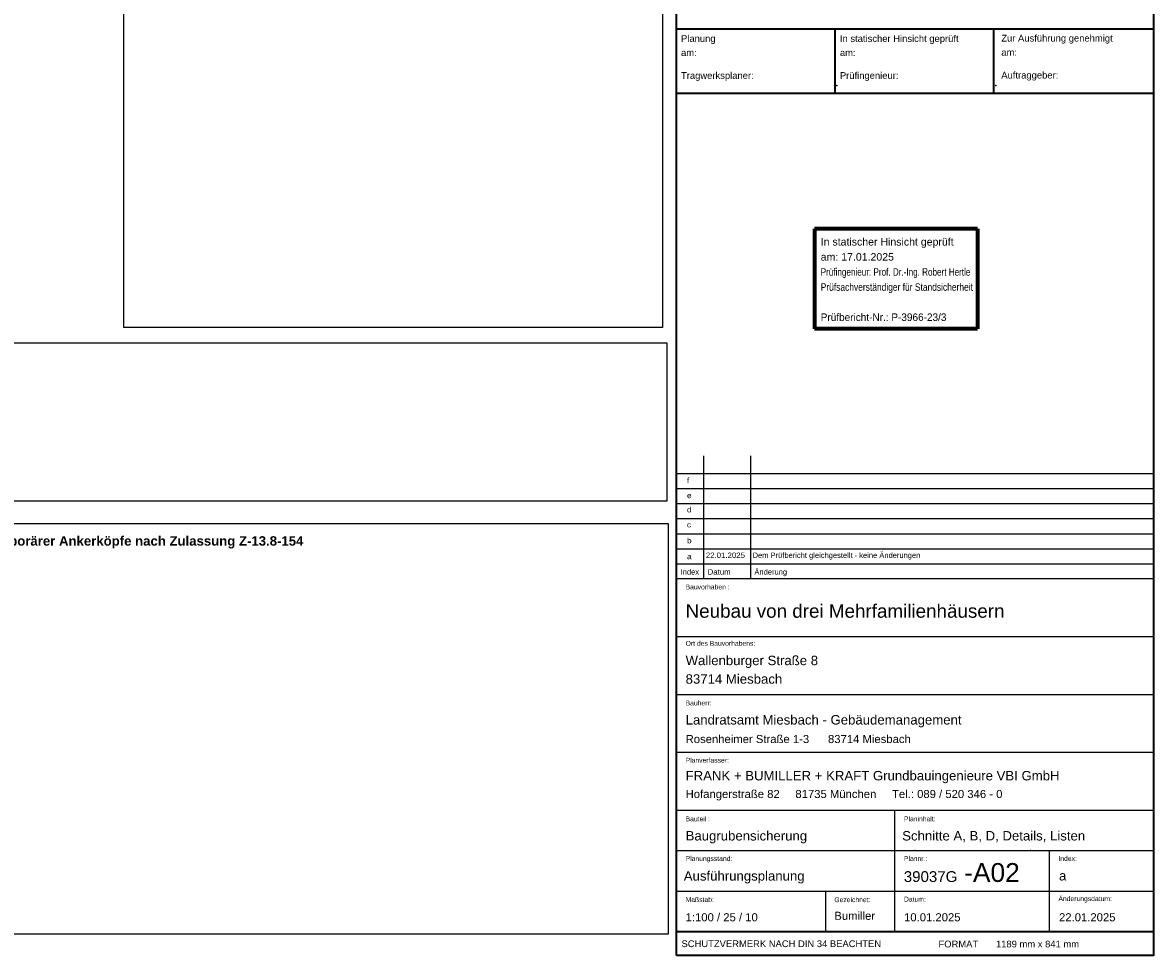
# Model space of a CAD drawing. Header units: metres. Extents: x 0 to 119, y 1 to 83.
# Tile 20 of 29: x 76 to 118, y 1 to 35. Entities that reach past the tile are written whole.
import ezdxf

# ---------------------------------------------------------------- set-up
doc = ezdxf.new("R2010")
doc.units = ezdxf.units.M
doc.linetypes.add('DURCHG', pattern=[0])
for name, color, linetype in [('PIXBIL', 7, 'Continuous'), ('Schriftfeld', 7, 'Continuous'), ('TEXTE', 7, 'Continuous')]:
    doc.layers.add(name, color=color, linetype=linetype)
doc.styles.add('Arial', font='arial.ttf')
picture_1 = doc.add_image_def('image1.jpg', size_in_pixel=(1251, 575))
picture_2 = doc.add_image_def('image3.jpg', size_in_pixel=(1098, 200))
picture_3 = doc.add_image_def('image4.jpg', size_in_pixel=(628, 494))

msp = doc.modelspace()

# ---------------------------------------------------------------- linework, layer by layer
at = {"layer": 'Schriftfeld', "color": 7, "linetype": 'DURCHG', "lineweight": 35}
for p, q in [((100.489, 0.544), (100.489, 83.283)), ((118.189, 83.283), (118.189, 0.544)), ((100.491, 34.94), (118.191, 34.94)), ((106.37, 32.54), (106.37, 34.94)), ((112.27, 32.54), (112.27, 34.94)), ((118.166, 32.54), (100.491, 32.54)), ((100.485, 1.434), (118.185, 1.434)), ((118.189, 0.544), (100.489, 0.544))]:
    msp.add_line(p, q, dxfattribs=at)
at = {"layer": 'Schriftfeld', "color": 7, "linetype": 'DURCHG', "lineweight": 70}
for p, q in [((111.659, 27.518), (105.613, 27.518)), ((105.613, 27.518), (105.613, 23.811)), ((111.659, 27.518), (111.659, 23.811)), ((111.659, 23.811), (105.613, 23.811))]:
    msp.add_line(p, q, dxfattribs=at)
at = {"layer": 'Schriftfeld', "color": 7, "linetype": 'DURCHG', "lineweight": 25}
for p, q in [((101.489, 19.092), (101.489, 14.534)), ((103.227, 19.092), (103.227, 14.534)), ((100.489, 18.441), (118.185, 18.441)), ((100.489, 17.881), (118.185, 17.881)), ((100.489, 17.321), (118.185, 17.321)), ((100.489, 16.761), (118.185, 16.761)), ((100.489, 16.201), (118.185, 16.201)), ((100.489, 15.641), (118.185, 15.641)), ((100.489, 15.081), (118.185, 15.081)), ((100.489, 14.534), (118.185, 14.534)), ((100.489, 14.534), (118.185, 14.534)), ((100.489, 12.384), (118.185, 12.384)), ((100.489, 10.234), (118.185, 10.234)), ((100.489, 8.084), (118.185, 8.084)), ((100.489, 5.934), (118.185, 5.934)), ((108.572, 5.934), (108.572, 1.434)), ((100.489, 4.434), (118.185, 4.434)), ((114.321, 4.434), (114.321, 1.434)), ((100.489, 2.934), (118.185, 2.934)), ((106.02, 2.934), (106.02, 1.434))]:
    msp.add_line(p, q, dxfattribs=at)
at = {"layer": 'Schriftfeld', "color": 4}
for p in [(100.47, 34.94), (100.47, 34.94), (100.491, 34.94), (106.37, 34.94), (112.27, 34.94), (106.436, 32.843), (112.336, 32.843), (112.336, 32.843), (108.572, 4.434), (109.337, 4.434), (113.626, 4.434), (118.185, 4.434), (118.189, 0.544)]:
    msp.add_point(p, dxfattribs=at)

# ---------------------------------------------------------------- texts
at = {"layer": 'Schriftfeld', "color": 7, "style": 'Arial'}
for s, height, p in [('Planung', 0.25, (100.652, 34.459)), ('In statischer Hinsicht geprüft', 0.25, (106.552, 34.459)), ('Zur Ausführung genehmigt', 0.25, (112.544, 34.472)), ('am:', 0.25, (100.651, 33.935)), ('am:', 0.25, (106.551, 33.935)), ('am:', 0.25, (112.544, 33.947)), ('Tragwerksplaner:', 0.25, (100.651, 33.087)), ('Prüfingenieur:', 0.25, (106.551, 33.087)), ('Auftraggeber:', 0.25, (112.544, 33.1)), ('In statischer Hinsicht geprüft', 0.28, (105.839, 26.898)), ('am: 17.01.2025', 0.28, (105.839, 26.338)), ('Dem Prüfbericht gleichgestellt - keine Änderungen', 0.2, (103.31, 15.3)), ('Änderung', 0.2, (103.377, 14.682)), ('Bauvorhaben :', 0.18, (100.822, 14.133)), ('Neubau von drei Mehrfamilienhäusern', 0.5, (100.822, 13.08)), ('Ort des Bauvorhabens:', 0.18, (100.822, 12.039)), ('Wallenburger Straße 8', 0.35, (100.822, 11.32)), ('83714 Miesbach', 0.35, (100.822, 10.631)), ('Bauherr:', 0.18, (100.822, 9.824)), ('Landratsamt Miesbach - Gebäudemanagement', 0.35, (100.822, 9.115)), ('Rosenheimer Straße 1-3      83714 Miesbach', 0.3, (100.822, 8.427)), ('Planverfasser:', 0.18, (100.822, 7.7)), ('FRANK + BUMILLER + KRAFT Grundbauingenieure VBI GmbH', 0.35, (100.822, 7.041)), ('Hofangerstraße 82     81735 München     Tel.: 089 / 520 346 - 0', 0.3, (100.822, 6.386)), ('Bauteil :', 0.18, (100.822, 5.523)), ('Planinhalt:', 0.18, (108.93, 5.523)), ('Baugrubensicherung', 0.35, (100.822, 4.81)), ('Schnitte A, B, D, Details, Listen', 0.35, (108.864, 4.81)), ('Planungsstand:', 0.18, (100.822, 4.051)), ('Plannr.:', 0.18, (108.93, 4.051)), ('Index:', 0.18, (114.665, 4.051)), ('-A02', 0.7, (111.165, 3.271)), ('Ausführungsplanung', 0.35, (100.754, 3.32)), ('39037G', 0.4, (108.924, 3.27)), ('a', 0.35, (114.687, 3.326)), ('Maßstab:', 0.18, (100.822, 2.527)), ('Gezeichnet:', 0.18, (106.344, 2.52)), ('Datum:', 0.18, (108.93, 2.542)), ('Änderungsdatum:', 0.18, (114.665, 2.56)), ('1:100 / 25 / 10', 0.3, (100.822, 1.809)), ('Bumiller', 0.3, (106.344, 1.864)), ('10.01.2025', 0.3, (108.933, 1.809)), ('22.01.2025', 0.3, (114.687, 1.809)), ('SCHUTZVERMERK NACH DIN 34 BEACHTEN', 0.25, (100.669, 0.851)), ('FORMAT', 0.25, (110.211, 0.84)), ('1189 mm x 841 mm', 0.25, (112.346, 0.84))]:
    msp.add_text(s, height=height, dxfattribs=at).set_placement(p)
for s, height, width, p in [('Prüfingenieur: Prof. Dr.-Ing. Robert Hertle', 0.28, 0.77, (105.839, 25.778)), ('Prüfsachverständiger für Standsicherheit', 0.28, 0.8, (105.839, 25.218)), ('Prüfbericht-Nr.: P-3966-23/3', 0.28, 0.95, (105.839, 24.098)), ('f', 0.2, 1.1, (100.873, 18.078)), ('e', 0.2, 1.1, (100.873, 17.518)), ('d', 0.2, 1.1, (100.873, 16.992)), ('c', 0.2, 1.1, (100.873, 16.434)), ('b', 0.2, 1.1, (100.873, 15.843)), ('a', 0.2, 1.1, (100.873, 15.253)), ('22.01.2025', 0.2, 1.04, (101.572, 15.3)), ('Index', 0.2, 0.87, (100.639, 14.682)), ('Datum', 0.2, 1.04, (101.639, 14.682))]:
    msp.add_text(s, height=height, dxfattribs=dict(at, width=width)).set_placement(p)
at = {"layer": 'TEXTE', "color": 7, "insert": (71.823, 15.649), "char_height": 0.35, "width": 14.81754, "attachment_point": 7, "style": 'Arial'}
msp.add_mtext('\\pxqj;{\\fArial|b1|i0|c0|p34|;Auflagerung temporärer Ankerköpfe nach Zulassung Z-13.8-154}', dxfattribs=at)

# ---------------------------------------------------------------- pictures from other files: only their frames are drawn
at = {"layer": 'PIXBIL'}
image = msp.add_image(picture_3, insert=(79.96, 23.851), size_in_units=(20.007, 15.724), dxfattribs=at)
image.dxf.flags = 7
image = msp.add_image(picture_2, insert=(68.135, 17.407), size_in_units=(31.994, 5.879), dxfattribs=at)
image.dxf.flags = 7
image = msp.add_image(picture_1, insert=(67.005, 1.337), size_in_units=(33.17, 15.243), dxfattribs=at)
image.dxf.flags = 7

doc.saveas('drawing.dxf')
